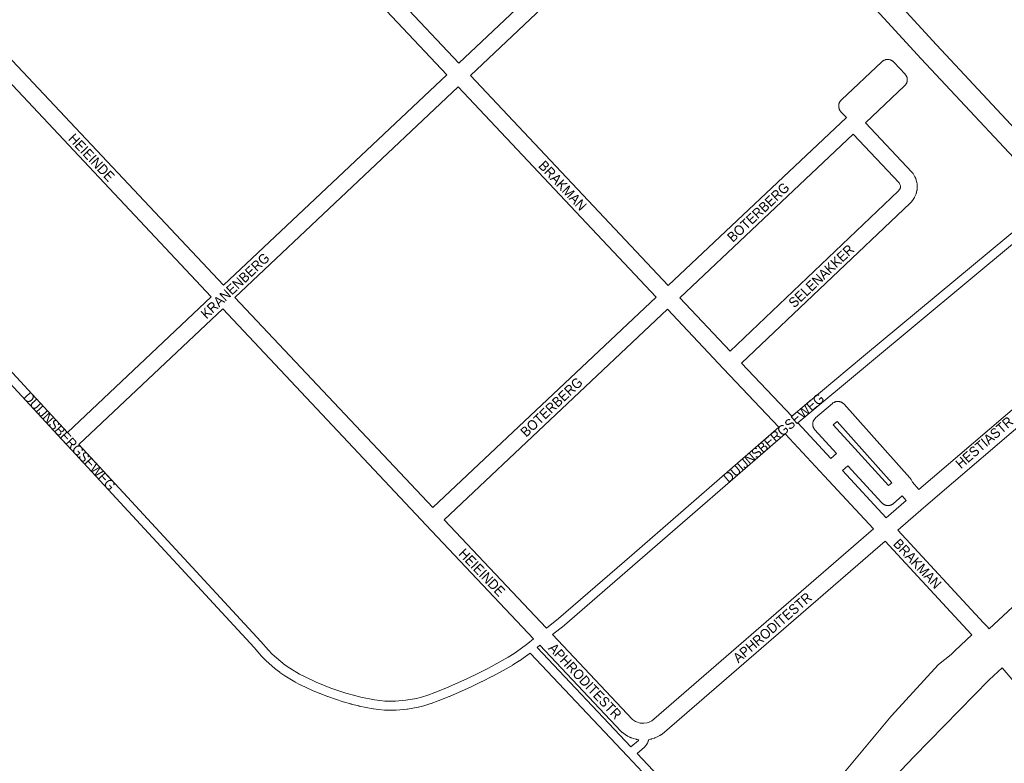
# Model space of a CAD drawing. Header units: metres. Extents: x 123819 to 142731, y 393440 to 405763.
# Tile 223 of 256: x 129557 to 130323, y 399719 to 400297. Entities that reach past the tile are written whole.
import ezdxf
from ezdxf.enums import TextEntityAlignment as Align

# ---------------------------------------------------------------- set-up
doc = ezdxf.new("R2010")
doc.units = ezdxf.units.M
doc.header["$MEASUREMENT"] = 0
for name, color, linetype, lineweight in [('gs-anno-wegen algemeen tekst', 7, 'Continuous', 0), ('gs-knt-fietspaden', 7, 'Continuous', 0), ('gs-knt-hoofdweg', 7, 'Continuous', 0), ('gs-knt-wegen algemeen', 7, 'Continuous', 0), ('gs-vlk-plantopografie wegen algemeen', 7, 'Continuous', 0)]:
    doc.layers.add(name, color=color, linetype=linetype, lineweight=lineweight)
doc.styles.add('Style-Arial', font='arial.ttf')

msp = doc.modelspace()

# ---------------------------------------------------------------- linework, layer by layer
at = {"layer": 'gs-knt-fietspaden', "color": 7, "linetype": 'Continuous', "flags": 128}
for points in [[(129404.18, 400181.32), (129410.5, 400174.49), (129593.99, 399976.17)], [(129953.89, 399804.57), (129950.37, 399801.92), (129950.26, 399801.84), (129945.51, 399798.55), (129945.41, 399798.48), (129940.54, 399795.35), (129940.44, 399795.29), (129940.33, 399795.23), (129924.81, 399786.71), (129924.71, 399786.66), (129916.47, 399782.47), (129916.4, 399782.43), (129908.07, 399778.42), (129907.97, 399778.38), (129891.07, 399770.9), (129890.96, 399770.86), (129882.39, 399767.4), (129882.29, 399767.36), (129876.78, 399765.32), (129876.7, 399765.3), (129876.61, 399765.27), (129871.27, 399763.6), (129871.18, 399763.57), (129871.08, 399763.55), (129866.97, 399762.5), (129866.85, 399762.48), (129866.73, 399762.45), (129858.37, 399760.95), (129858.21, 399760.93), (129858.05, 399760.91), (129849.59, 399760.2), (129849.42, 399760.19), (129849.26, 399760.19), (129840.77, 399760.28), (129840.65, 399760.29), (129840.52, 399760.3), (129836.29, 399760.64), (129836.13, 399760.66), (129831.92, 399761.2), (129831.8, 399761.22), (129831.68, 399761.24), (129820.84, 399763.41), (129820.68, 399763.44), (129814.62, 399764.95), (129814.51, 399764.98), (129808.5, 399766.68), (129808.34, 399766.73), (129796.49, 399770.7), (129796.33, 399770.76), (129790.51, 399773.03), (129790.41, 399773.07), (129784.66, 399775.53), (129784.56, 399775.57), (129775.22, 399779.92), (129775.09, 399779.98), (129771.07, 399782.06), (129770.97, 399782.12), (129770.87, 399782.18), (129763.13, 399786.86), (129763.03, 399786.92), (129762.93, 399786.98), (129759.23, 399789.58), (129759.1, 399789.67), (129755.51, 399792.42), (129755.42, 399792.49), (129755.34, 399792.57), (129748.54, 399798.54), (129748.46, 399798.61), (129748.37, 399798.7), (129745.18, 399801.9), (129745.1, 399801.98), (129745.02, 399802.07), (129739.11, 399808.85), (129597, 399962.58), (129593.28, 399966.6), (129589.56, 399970.62), (129405.35, 400169.72)], [(129966.6, 399824.02), (129975.96, 399831.55), (130032.92, 399880.79), (130147.5, 399980.21)], [(130152.31, 399975.09), (130037.52, 399875.48), (130037.51, 399875.48), (129980.51, 399826.2), (129980.41, 399826.12), (129971.43, 399818.9)], [(129602.83, 399966.61), (129744.3, 399813.57), (129744.37, 399813.5), (129750.23, 399806.77), (129753.26, 399803.73), (129759.88, 399797.92), (129763.31, 399795.28), (129766.86, 399792.8), (129774.4, 399788.24), (129778.25, 399786.25), (129787.47, 399781.96), (129793.11, 399779.55), (129798.8, 399777.33), (129810.49, 399773.41), (129816.36, 399771.75), (129822.29, 399770.28), (129832.94, 399768.15), (129836.95, 399767.63)], [(129836.95, 399767.63), (129840.97, 399767.3), (129840.97, 399767.3), (129840.98, 399767.3), (129849.17, 399767.21), (129857.3, 399767.89), (129865.37, 399769.34), (129869.27, 399770.33), (129874.43, 399771.94), (129879.81, 399773.93), (129888.28, 399777.35), (129905.08, 399784.77), (129913.32, 399788.74), (129921.48, 399792.89), (129936.85, 399801.32), (129941.56, 399804.35), (129946.2, 399807.57), (129952.1, 399812.01), (129956.52, 399815.73)], [(130194.55, 399707.29), (130210.08, 399725.96), (130210.09, 399725.97), (130234.84, 399755.52), (130234.94, 399755.64), (130271.25, 399795.39), (130271.35, 399795.49), (130271.45, 399795.59), (130271.55, 399795.68), (130271.66, 399795.77), (130281.46, 399803.54), (130284.7, 399806.61), (130297.58, 399818.78)], [(129959.39, 399808.97), (130032.36, 399731.59)], [(130136.55, 399612.78), (130131.69, 399616.35), (130131.56, 399616.45), (130131.45, 399616.55), (130131.33, 399616.65), (130127.11, 399620.71), (130127.05, 399620.77), (130126.98, 399620.84), (130029.59, 399724.3), (129953.89, 399804.57)], [(130032.36, 399731.59), (130038.11, 399736.67), (130038.41, 399736.99), (130038.54, 399737.17)], [(130046.24, 399737.42), (130045.98, 399736.51), (130045.94, 399736.36), (130045.89, 399736.22), (130045.83, 399736.07), (130045.13, 399734.45), (130045.07, 399734.32), (130045, 399734.18), (130044.93, 399734.05), (130044.84, 399733.92), (130044.76, 399733.8), (130043.98, 399732.72), (130043.89, 399732.6), (130043.8, 399732.48), (130043.7, 399732.37), (130043.13, 399731.76), (130043.01, 399731.63), (130042.88, 399731.52), (130037.18, 399726.48)], [(130037.18, 399726.48), (130132.04, 399625.71), (130136.03, 399621.87), (130139.59, 399619.26)]]:
    msp.add_lwpolyline(points, dxfattribs=at)
at = {"layer": 'gs-knt-hoofdweg', "color": 7, "linetype": 'Continuous', "flags": 128}
for points in [[(130360.45, 400157.1), (130258.2, 400266.61), (130258.14, 400266.68), (130214.6, 400314.34), (130214.5, 400314.45), (130172.46, 400362.24), (130134.32, 400403.72), (130110.65, 400428.73), (130102.76, 400437.06)], [(130184.48, 400372.83), (130226.48, 400325.09), (130269.93, 400277.51), (130374.89, 400165.11), (130404.55, 400133.36), (130465.03, 400082.77), (130465.21, 400082.62), (130465.38, 400082.46), (130487.41, 400061.74), (130487.62, 400061.54), (130487.82, 400061.33), (130511.51, 400035.59), (130525.44, 400021.24)], [(130310.99, 399823.46), (130497.3, 399996.32), (130498.54, 399997.47), (130500.4, 399999.2)], [(130321.02, 399792.96), (130310.97, 399783.63), (130252.74, 399724.16), (130226.52, 399696.61), (130214.54, 399682.36), (130200.59, 399664.86), (130188.61, 399646.25), (130178.2, 399627.41), (130165.3, 399601.15), (130160.95, 399591.3), (130152.68, 399571.1), (130145.15, 399550.63), (130141.68, 399540.34), (130138.39, 399529.96), (130135.02, 399518.57), (130128.19, 399491.12), (130122.11, 399463.35), (130114.83, 399428.48)]]:
    msp.add_lwpolyline(points, dxfattribs=at)
at = {"layer": 'gs-knt-wegen algemeen', "color": 7, "linetype": 'Continuous', "flags": 128}
for points in [[(129708.66, 400464.58), (129898.48, 400263.16)], [(129889, 400254.22), (129701.06, 400453.66)], [(129898.48, 400263.16), (130005.24, 400363.94), (130014.01, 400377.6), (130014.16, 400377.83), (130014.33, 400378.05), (130014.5, 400378.27), (130014.68, 400378.47), (130031.95, 400397.37), (130032.09, 400397.52), (130032.24, 400397.67), (130079.43, 400443.12), (130086.03, 400449.48), (130086.27, 400449.7), (130086.51, 400449.9), (130086.77, 400450.09), (130087.03, 400450.27), (130087.3, 400450.44), (130087.58, 400450.59), (130087.87, 400450.73), (130088.16, 400450.85), (130088.46, 400450.96), (130088.77, 400451.05), (130089.07, 400451.13), (130089.34, 400451.19)], [(130014.37, 400354.66), (129907.4, 400253.68)], [(129526.02, 400291.54), (129715.33, 400090.54)], [(129705.86, 400081.61), (129515.4, 400283.82)], [(130061.33, 400090.31), (130200.02, 400220.86), (130195.73, 400225.43), (130195.52, 400225.66), (130195.33, 400225.9), (130195.15, 400226.15), (130194.97, 400226.41), (130194.81, 400226.68), (130194.67, 400226.95), (130194.53, 400227.23), (130194.41, 400227.52), (130194.31, 400227.81), (130194.22, 400228.1), (130194.14, 400228.4), (130194.07, 400228.71), (130194.03, 400229.01), (130193.99, 400229.32), (130193.97, 400229.63), (130193.97, 400229.94), (130193.98, 400230.25), (130194, 400230.56), (130194.04, 400230.86), (130194.09, 400231.17), (130194.16, 400231.47), (130194.24, 400231.77), (130194.34, 400232.06), (130194.45, 400232.35), (130194.57, 400232.64), (130194.71, 400232.92), (130194.86, 400233.19), (130195.03, 400233.45), (130195.2, 400233.71), (130195.39, 400233.95), (130195.59, 400234.19), (130195.8, 400234.42), (130196.02, 400234.63), (130227.62, 400264.32), (130227.86, 400264.53), (130228.1, 400264.73), (130228.35, 400264.91), (130228.6, 400265.08), (130228.87, 400265.24), (130229.14, 400265.39), (130229.42, 400265.52), (130229.71, 400265.64), (130230, 400265.75), (130230.29, 400265.84), (130230.59, 400265.92), (130230.9, 400265.98), (130231.2, 400266.03), (130231.51, 400266.06), (130231.82, 400266.08), (130232.13, 400266.09), (130232.44, 400266.08), (130232.75, 400266.06), (130233.06, 400266.02), (130233.36, 400265.96), (130233.66, 400265.89), (130233.96, 400265.81), (130234.26, 400265.72), (130234.55, 400265.61), (130234.83, 400265.48), (130235.11, 400265.34), (130235.38, 400265.19), (130235.64, 400265.03), (130235.9, 400264.85), (130236.14, 400264.67), (130236.38, 400264.47), (130236.61, 400264.26), (130236.83, 400264.04), (130245.58, 400254.72), (130245.79, 400254.49), (130245.99, 400254.24), (130246.18, 400253.98), (130246.35, 400253.71), (130246.52, 400253.44), (130246.66, 400253.15), (130246.8, 400252.87), (130246.92, 400252.57), (130247.03, 400252.27), (130247.12, 400251.96), (130247.19, 400251.65), (130247.25, 400251.34), (130247.3, 400251.02), (130247.33, 400250.7), (130247.34, 400250.38), (130247.34, 400250.06), (130247.32, 400249.74), (130247.29, 400249.43), (130247.24, 400249.11), (130247.17, 400248.8), (130247.09, 400248.49), (130247, 400248.18), (130246.89, 400247.88), (130246.76, 400247.59), (130246.63, 400247.3), (130246.47, 400247.02), (130246.31, 400246.75), (130246.13, 400246.48), (130245.94, 400246.23), (130245.73, 400245.98), (130245.51, 400245.75), (130245.29, 400245.52), (130214.74, 400216.82)], [(129715.33, 400090.54), (129889, 400254.22)], [(129907.4, 400253.68), (130061.33, 400090.31)], [(129897.93, 400244.75), (129724.26, 400081.06)], [(130051.85, 400081.39), (129897.93, 400244.75)], [(130214.74, 400216.82), (130250.92, 400178.46), (130251.11, 400178.24), (130251.29, 400178.02), (130251.47, 400177.8), (130251.63, 400177.56), (130251.78, 400177.32), (130253.29, 400174.78), (130253.44, 400174.52), (130253.57, 400174.26), (130253.69, 400174), (130253.8, 400173.72), (130253.89, 400173.45), (130253.98, 400173.17), (130254.76, 400170.31), (130254.83, 400170.03), (130254.89, 400169.74), (130254.93, 400169.45), (130254.97, 400169.16), (130254.99, 400168.87), (130254.99, 400168.58), (130254.98, 400165.62), (130254.98, 400165.36), (130254.96, 400165.09), (130254.93, 400164.83), (130254.9, 400164.57), (130254.85, 400164.31), (130254.55, 400162.86), (130254.49, 400162.61), (130254.42, 400162.35), (130254.34, 400162.1), (130254.25, 400161.85), (130254.15, 400161.61), (130252.98, 400158.89), (130252.86, 400158.63), (130252.72, 400158.37), (130252.58, 400158.11), (130252.42, 400157.86), (130252.26, 400157.62), (130252.08, 400157.39), (130250.23, 400155.09), (130250.04, 400154.86), (130249.84, 400154.65), (130249.63, 400154.44), (130118.37, 400029.83)], [(130205.25, 400207.9), (130070.26, 400080.84)], [(130109.42, 400039.29), (130240.35, 400163.58), (130241.37, 400164.86), (130241.93, 400166.15), (130241.97, 400166.31), (130241.97, 400167.73), (130241.65, 400168.87), (130240.96, 400170.04), (130205.25, 400207.9)], [(129593.99, 399976.17), (129705.86, 400081.61)], [(129724.26, 400081.06), (129878.12, 399917.73)], [(129878.12, 399917.73), (130051.85, 400081.39)], [(130070.26, 400080.84), (130109.42, 400039.29)], [(129714.78, 400072.13), (129602.83, 399966.61)], [(129956.52, 399815.73), (129873.11, 399904.06), (129873.1, 399904.06), (129714.78, 400072.13)], [(130060.78, 400071.91), (129887.05, 399908.26)], [(130147.5, 399980.21), (130104.44, 400025.59), (130104.43, 400025.61), (130060.78, 400071.91)], [(130118.37, 400029.83), (130157.42, 399988.67)], [(130256.42, 399931.66), (130343.27, 400005.93)], [(130162.23, 399983.54), (130187.92, 399955.96), (130192.29, 399959.73), (130175.48, 399978.05), (130175.27, 399978.28), (130175.08, 399978.53), (130174.89, 399978.79), (130174.72, 399979.05), (130174.56, 399979.33), (130174.42, 399979.61), (130174.29, 399979.9), (130174.17, 399980.19), (130174.07, 399980.49), (130173.98, 399980.79), (130173.91, 399981.1), (130173.85, 399981.41), (130173.81, 399981.72), (130173.78, 399982.03), (130173.77, 399982.35), (130173.77, 399982.67), (130173.79, 399982.98), (130173.82, 399983.3), (130173.87, 399983.61), (130173.93, 399983.92), (130174.01, 399984.22), (130174.11, 399984.52), (130174.21, 399984.82), (130174.34, 399985.11), (130174.47, 399985.4), (130174.62, 399985.67), (130174.79, 399985.94), (130174.96, 399986.21), (130175.15, 399986.46), (130175.35, 399986.7), (130175.56, 399986.94), (130175.79, 399987.16), (130176.02, 399987.37), (130189.03, 399998.63), (130189.27, 399998.83), (130189.53, 399999.01), (130189.79, 399999.19), (130190.06, 399999.35), (130190.34, 399999.5), (130190.62, 399999.64), (130190.92, 399999.76), (130191.21, 399999.87), (130191.52, 399999.96), (130191.82, 400000.04), (130192.13, 400000.11), (130192.44, 400000.16), (130192.76, 400000.19), (130193.07, 400000.21), (130193.39, 400000.21), (130193.71, 400000.2), (130194.02, 400000.17), (130194.33, 400000.13), (130194.64, 400000.07), (130194.95, 400000), (130195.26, 399999.91), (130195.55, 399999.8), (130195.85, 399999.69), (130196.14, 399999.56), (130196.42, 399999.41), (130196.69, 399999.25), (130196.96, 399999.08), (130197.21, 399998.9), (130197.46, 399998.7), (130197.7, 399998.49), (130197.92, 399998.27), (130198.14, 399998.04), (130198.14, 399998.04), (130198.14, 399998.04)], [(130198.14, 399998.04), (130249.44, 399940.69), (130249.51, 399940.61), (130249.56, 399940.55), (130249.64, 399940.45), (130249.71, 399940.36), (130249.76, 399940.3), (130249.84, 399940.2), (130249.9, 399940.11), (130249.95, 399940.04), (130250.02, 399939.93), (130250.08, 399939.84), (130250.12, 399939.77), (130250.19, 399939.66), (130250.24, 399939.57), (130250.28, 399939.5), (130251.48, 399937.34), (130256.42, 399931.66)], [(130206.42, 399963.6), (130232.84, 399934.81), (130235.32, 399936.95), (130192.7, 399984.59), (130189.61, 399981.91), (130206.41, 399963.6), (130206.42, 399963.6), (130206.42, 399963.6)], [(130221.14, 399901.19), (130182.67, 399942.49), (130152.31, 399975.09)], [(130246.55, 399923.17), (130243.43, 399926.75), (130236.58, 399920.82), (130236.34, 399920.63), (130236.09, 399920.44), (130235.83, 399920.26), (130235.56, 399920.1), (130235.28, 399919.95), (130235, 399919.82), (130234.71, 399919.69), (130234.42, 399919.59), (130234.12, 399919.49), (130233.81, 399919.41), (130233.51, 399919.35), (130233.2, 399919.3), (130232.89, 399919.26), (130232.57, 399919.24), (130232.26, 399919.24), (130231.95, 399919.25), (130231.63, 399919.28), (130231.32, 399919.32), (130231.02, 399919.37), (130230.71, 399919.44), (130230.41, 399919.53), (130230.11, 399919.63), (130229.82, 399919.74), (130229.53, 399919.87), (130229.25, 399920.01), (130228.98, 399920.16), (130228.71, 399920.33), (130228.46, 399920.51), (130228.21, 399920.7), (130227.97, 399920.91), (130227.74, 399921.12), (130227.53, 399921.35), (130201.1, 399950.14), (130196.8, 399946.42), (130230.99, 399909.72)], [(130230.99, 399909.72), (130246.55, 399923.17)], [(129887.05, 399908.26), (129966.6, 399824.02)], [(129971.43, 399818.9), (130033.67, 399753.03), (130035.91, 399751.47), (130036.76, 399751.05), (130039.51, 399750.19), (130040.55, 399750.04), (130042.29, 399749.99), (130045.08, 399750.41), (130045.98, 399750.69), (130048.5, 399751.93), (130050.18, 399753.17), (130221.14, 399901.19)], [(130239.86, 399900.17), (130306.69, 399828.1), (130309.45, 399825.13), (130310.99, 399823.46)], [(130230, 399891.65), (130058.51, 399743.17), (130058.32, 399743), (130058.12, 399742.85), (130055.77, 399741.11), (130055.53, 399740.94), (130055.28, 399740.79), (130055.03, 399740.64), (130054.77, 399740.5), (130051.28, 399738.79), (130051.05, 399738.68), (130050.82, 399738.58), (130050.58, 399738.5), (130050.35, 399738.42), (130048.48, 399737.83), (130048.24, 399737.76), (130048, 399737.7), (130047.76, 399737.65), (130047.51, 399737.61), (130046.24, 399737.42)], [(130297.58, 399818.78), (130297.14, 399819.25), (130230, 399891.65)], [(130038.54, 399737.17), (130037.1, 399737.39), (130036.85, 399737.43), (130036.61, 399737.48), (130036.37, 399737.54), (130036.13, 399737.61), (130032.41, 399738.77), (130032.17, 399738.85), (130031.94, 399738.93), (130031.7, 399739.03), (130031.48, 399739.14), (130029.73, 399740), (130029.5, 399740.11), (130029.29, 399740.23), (130029.07, 399740.36), (130028.87, 399740.5), (130025.67, 399742.73), (130025.46, 399742.89), (130025.25, 399743.05), (130025.05, 399743.23), (130024.86, 399743.41), (130024.67, 399743.6), (129961.35, 399810.62)], [(130565.26, 399535.88), (130395.01, 399718.1), (130330.67, 399782.01), (130330.52, 399782.17), (130330.37, 399782.33), (130321.02, 399792.96)]]:
    msp.add_lwpolyline(points, dxfattribs=at)
msp.add_lwpolyline([(130365.67, 400007), (130418.72, 399947.09, -0.376278), (130418.71, 399947.08), (130408.98, 399938.46, -0.378782), (130408.97, 399938.46), (130356.95, 399997.2), (130355.05, 399997.39), (130354.68, 399997.37), (130353.82, 399997.18), (130352.58, 399996.59), (130351.49, 399995.83), (130259.99, 399917.58), (130239.86, 399900.17)], format="xyb", dxfattribs=at)
at = {"layer": 'gs-vlk-plantopografie wegen algemeen', "color": 7, "linetype": 'Continuous', "flags": 128}
for points in [[(130157.42, 399988.67), (130213.31, 400035.47), (130213.33, 400035.48), (130326.33, 400129.14), (130326.35, 400129.16), (130351.85, 400149.97), (130360, 400156.73), (130360.45, 400157.1)], [(130365.25, 400151.96), (130356.31, 400144.56), (130356.29, 400144.54), (130330.79, 400123.73), (130217.81, 400030.08), (130162.23, 399983.54)], [(129961.35, 399810.62), (129959.39, 399808.97)]]:
    msp.add_lwpolyline(points, dxfattribs=at)

# ---------------------------------------------------------------- texts
at = {"layer": 'gs-anno-wegen algemeen tekst', "color": 7, "style": 'Style-Arial', "width": 0.909091}
for s, rotation, p in [('HEIEINDE', 313.34622, (129612.72, 400189.89)), ('BRAKMAN', 313.29486, (129979.2, 400167.98)), ('BOTERBERG', 43.26735, (130131.39, 400147.32)), ('SELENAKKER', 43.50997, (130180.4, 400097.7)), ('KRANENBERG', 43.30318, (129724.39, 400090.13)), ('BOTERBERG', 43.28948, (129970.54, 399995.85)), ('DUIJNSBERGSEWEG', 312.7509, (129595.59, 399969.27)), ('DUIJNSBERGSEWEG', 40.73128, (130143.36, 399971.88)), ('HESTIASTR', 40.91156, (130307.3, 399968.29)), ('BRAKMAN', 313.29486, (130255.19, 399874.07)), ('HEIEINDE', 313.69527, (129916.44, 399867.28)), ('APHRODITESTR', 313.49832, (129996.66, 399782.72))]:
    msp.add_text(s, height=7.7, rotation=rotation, dxfattribs=at).set_placement(p, align=Align.MIDDLE_CENTER)
at = {"layer": 'gs-anno-wegen algemeen tekst', "color": 7, "linetype": 'Continuous', "style": 'Style-Arial', "width": 0.909091}
msp.add_text('APHRODITESTR', height=7.7, rotation=40.88701, dxfattribs=at).set_placement((130142.38, 399824.39), align=Align.MIDDLE_CENTER)

doc.saveas('drawing.dxf')
